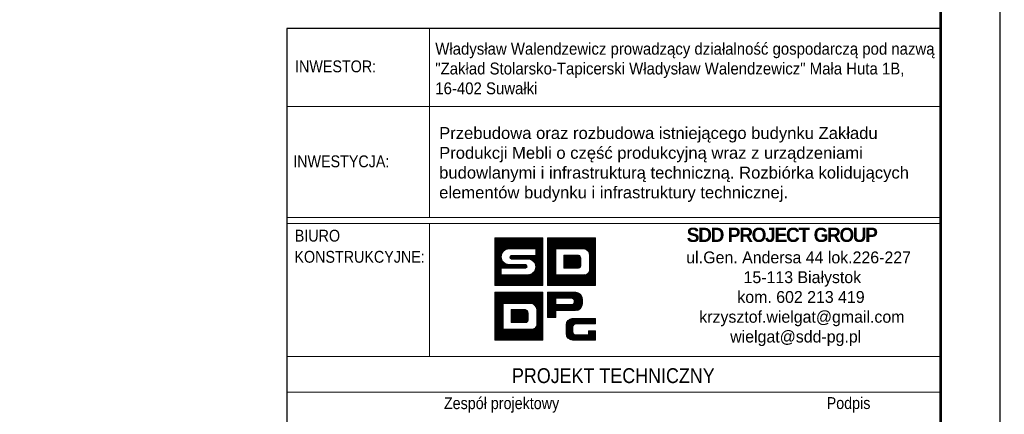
# Model space of a CAD drawing. Extents: x 366671 to 383406, y -114849 to -104075.
# Tile 11 of 13: x 379493 to 382806, y -112773 to -111443. Entities that reach past the tile are written whole.
import ezdxf
from ezdxf.enums import TextEntityAlignment as Align

# ---------------------------------------------------------------- set-up
doc = ezdxf.new("R2010")
doc.units = 0
doc.header["$LTSCALE"] = 5
doc.header["$MEASUREMENT"] = 0
for name, color, linetype, lineweight in [('--- widok', 7, 'Continuous', 13), ('_RAMKA', 7, 'Continuous', 35), ('PS_DIM', 4, 'Continuous', 13), ('PS_TEXT', 3, 'Continuous', 13)]:
    doc.layers.add(name, color=color, linetype=linetype, lineweight=lineweight)
doc.layers.add('_FORMATKA', color=8, linetype='Continuous', lineweight=15, plot=False)
doc.layers.add('_tabelka', color=7, linetype='Continuous')
doc.styles.add('ARIAL', font='arial.ttf')
doc.styles.add('gil', font='GIL_____.TTF', dxfattribs={"width": 0.9})

# ---------------------------------------------------------------- blocks, each defined once
blk = doc.blocks.new('*U16')
at = {"layer": '_FORMATKA', "lineweight": -3}
blk.add_lwpolyline([(-800, 0), (0, 0), (0, 420), (-800, 420)], close=True, dxfattribs=at)
at = {"layer": '_RAMKA', "lineweight": -3, "const_width": 0.5}
blk.add_lwpolyline([(-770, 10), (-10, 10), (-10, 410), (-770, 410)], close=True, dxfattribs=at)
blk = doc.blocks.new('tabela_rys')
at = {"layer": '_tabelka', "color": 251, "lineweight": 15}
for p, q in [((45.62, 123.55), (45.62, 91.73)), ((21.62, 110.45), (131.62, 110.45)), ((21.62, 91.73), (131.62, 91.73)), ((21.62, 91.73), (131.62, 91.73)), ((21.62, 91.73), (131.62, 91.73)), ((131.62, 90.73), (21.62, 90.73)), ((45.62, 68.32), (45.62, 90.73)), ((21.62, 68.32), (131.48, 68.32)), ((131.62, 62.32), (21.62, 62.32))]:
    blk.add_line(p, q, dxfattribs=at)
at = {"layer": '_tabelka', "color": 251, "lineweight": 30}
blk.add_lwpolyline([(131.62, 123.55), (21.62, 123.55), (21.62, 7.77), (131.62, 7.77)], close=True, dxfattribs=at)
at = {"layer": 'PS_DIM', "color": 12, "true_color": 0xc90603}
for p, q in [((56.62, 88.27), (56.68, 88.33)), ((56.62, 88.1), (56.84, 88.33)), ((56.62, 87.93), (57.01, 88.33)), ((56.62, 87.76), (57.18, 88.33)), ((56.62, 87.59), (57.35, 88.33)), ((56.62, 87.43), (57.52, 88.33)), ((56.62, 87.26), (57.69, 88.33)), ((56.62, 87.09), (57.86, 88.33)), ((56.62, 86.92), (58.02, 88.33)), ((56.62, 86.75), (58.19, 88.33)), ((56.62, 86.58), (58.36, 88.33)), ((56.62, 86.42), (58.53, 88.33)), ((56.62, 86.25), (58.7, 88.33)), ((56.62, 86.08), (58.87, 88.33)), ((56.62, 85.91), (59.03, 88.33)), ((56.62, 85.74), (59.2, 88.33)), ((56.62, 85.57), (59.37, 88.33)), ((56.62, 85.41), (59.54, 88.33)), ((56.62, 85.24), (59.71, 88.33)), ((56.62, 85.07), (59.88, 88.33)), ((56.62, 84.9), (60.04, 88.33)), ((56.62, 84.73), (60.21, 88.33)), ((56.62, 88.33), (64.68, 88.33)), ((56.62, 80.27), (56.62, 88.33)), ((58.28, 86.23), (60.38, 88.33)), ((58.6, 86.38), (60.55, 88.33)), ((58.82, 86.43), (60.72, 88.33)), ((59, 86.45), (60.89, 88.33)), ((59.17, 86.45), (61.05, 88.33)), ((59.34, 86.45), (61.22, 88.33)), ((59.51, 86.45), (61.39, 88.33)), ((59.68, 86.45), (61.56, 88.33)), ((59.85, 86.45), (61.73, 88.33)), ((60.01, 86.45), (61.9, 88.33)), ((60.18, 86.45), (62.06, 88.33)), ((60.35, 86.45), (62.23, 88.33)), ((60.52, 86.45), (62.4, 88.33)), ((60.69, 86.45), (62.57, 88.33)), ((60.86, 86.45), (62.74, 88.33)), ((61.02, 86.45), (62.91, 88.33)), ((61.19, 86.45), (63.07, 88.33)), ((61.36, 86.45), (63.24, 88.33)), ((61.53, 86.45), (63.41, 88.33)), ((61.7, 86.45), (63.58, 88.33)), ((61.87, 86.45), (63.75, 88.33)), ((62.04, 86.45), (63.92, 88.33)), ((62.2, 86.45), (64.09, 88.33)), ((62.37, 86.45), (64.25, 88.33)), ((62.54, 86.45), (64.42, 88.33)), ((62.71, 86.45), (64.59, 88.33)), ((62.88, 86.45), (64.68, 88.25)), ((63.05, 86.45), (64.68, 88.08)), ((63.21, 86.45), (64.68, 87.91)), ((64.68, 88.33), (64.68, 80.27)), ((65.5, 88.33), (73.56, 88.33)), ((65.5, 80.27), (65.5, 88.33)), ((65.5, 88.2), (65.63, 88.33)), ((65.5, 88.03), (65.8, 88.33)), ((65.5, 87.86), (65.97, 88.33)), ((65.5, 87.69), (66.14, 88.33)), ((65.5, 87.52), (66.3, 88.33)), ((65.5, 87.35), (66.47, 88.33)), ((65.5, 87.18), (66.64, 88.33)), ((65.5, 87.02), (66.81, 88.33)), ((65.5, 86.85), (66.98, 88.33)), ((65.5, 86.68), (67.15, 88.33)), ((65.5, 86.51), (67.31, 88.33)), ((65.5, 86.34), (67.48, 88.33)), ((65.5, 86.17), (67.65, 88.33)), ((65.5, 86.01), (67.82, 88.33)), ((65.5, 85.84), (67.99, 88.33)), ((65.5, 85.67), (68.16, 88.33)), ((65.5, 85.5), (68.32, 88.33)), ((65.5, 85.33), (68.49, 88.33)), ((65.5, 85.16), (68.66, 88.33)), ((66.95, 86.45), (68.83, 88.33)), ((67.12, 86.45), (69, 88.33)), ((67.28, 86.45), (69.17, 88.33)), ((67.45, 86.45), (69.33, 88.33)), ((67.62, 86.45), (69.5, 88.33)), ((67.79, 86.45), (69.67, 88.33)), ((67.96, 86.45), (69.84, 88.33)), ((68.13, 86.45), (70.01, 88.33)), ((68.29, 86.45), (70.18, 88.33)), ((68.46, 86.45), (70.34, 88.33)), ((68.63, 86.45), (70.51, 88.33)), ((68.8, 86.45), (70.68, 88.33)), ((68.97, 86.45), (70.85, 88.33)), ((69.14, 86.45), (71.02, 88.33)), ((69.31, 86.45), (71.19, 88.33)), ((69.47, 86.45), (71.35, 88.33)), ((69.64, 86.45), (71.52, 88.33)), ((69.81, 86.45), (71.69, 88.33)), ((69.98, 86.45), (71.86, 88.33)), ((70.15, 86.45), (72.03, 88.33)), ((70.32, 86.45), (72.2, 88.33)), ((70.48, 86.45), (72.37, 88.33)), ((70.65, 86.45), (72.53, 88.33)), ((70.82, 86.45), (72.7, 88.33)), ((70.99, 86.45), (72.87, 88.33)), ((71.16, 86.45), (73.04, 88.33)), ((71.33, 86.45), (73.21, 88.33)), ((71.49, 86.45), (73.38, 88.33)), ((71.66, 86.44), (73.54, 88.33)), ((71.79, 86.41), (73.56, 88.18)), ((71.91, 86.36), (73.56, 88.01)), ((72.02, 86.3), (73.56, 87.84)), ((73.56, 88.33), (73.56, 80.27)), ((63.51, 86.45), (59.01, 86.45)), ((62.84, 84.55), (64.68, 86.4)), ((62.94, 84.49), (64.68, 86.23)), ((63.38, 86.45), (64.68, 87.74)), ((63.51, 86.4), (64.68, 87.58)), ((63.51, 86.23), (64.68, 87.41)), ((63.51, 86.07), (64.68, 87.24)), ((63.51, 85.9), (64.68, 87.07)), ((63.51, 85.73), (64.68, 86.9)), ((63.51, 85.56), (64.68, 86.73)), ((63.51, 85.39), (64.68, 86.56)), ((63.51, 85.32), (63.51, 86.45)), ((65.5, 85), (66.88, 86.38)), ((65.5, 84.83), (66.88, 86.21)), ((66.88, 86.45), (66.88, 82.1)), ((71.64, 86.45), (66.88, 86.45)), ((66.88, 86.45), (66.88, 82.1)), ((68.1, 86.45), (66.88, 86.45)), ((71.64, 86.45), (68.43, 86.45)), ((72.12, 86.23), (73.56, 87.67)), ((72.21, 86.15), (73.56, 87.5)), ((72.29, 86.06), (73.56, 87.33)), ((72.36, 85.97), (73.56, 87.17)), ((72.43, 85.86), (73.56, 87)), ((72.48, 85.75), (73.56, 86.83)), ((72.52, 85.62), (73.56, 86.66)), ((72.54, 85.48), (73.56, 86.49)), ((72.55, 85.32), (73.56, 86.32)), ((72.55, 85.15), (73.56, 86.15)), ((56.62, 84.56), (57.91, 85.86)), ((56.62, 84.4), (57.76, 85.54)), ((56.62, 84.23), (57.71, 85.32)), ((56.62, 84.06), (57.69, 85.14)), ((56.62, 83.89), (57.7, 84.98)), ((56.62, 83.72), (57.73, 84.83)), ((56.62, 83.55), (57.77, 84.7)), ((56.62, 83.39), (57.81, 84.58)), ((59.14, 85.07), (59.39, 85.32)), ((59.16, 84.92), (59.56, 85.32)), ((59.22, 84.81), (59.73, 85.32)), ((59.32, 84.74), (59.9, 85.32)), ((59.44, 85.32), (63.51, 85.32)), ((62.19, 84.72), (59.44, 84.72)), ((59.47, 84.72), (60.07, 85.32)), ((59.64, 84.72), (60.24, 85.32)), ((59.81, 84.72), (60.41, 85.32)), ((59.97, 84.72), (60.57, 85.32)), ((60.14, 84.72), (60.74, 85.32)), ((60.31, 84.72), (60.91, 85.32)), ((60.48, 84.72), (61.08, 85.32)), ((60.65, 84.72), (61.25, 85.32)), ((60.82, 84.72), (61.42, 85.32)), ((60.98, 84.72), (61.58, 85.32)), ((61.15, 84.72), (61.75, 85.32)), ((61.32, 84.72), (61.92, 85.32)), ((61.49, 84.72), (62.09, 85.32)), ((61.66, 84.72), (62.26, 85.32)), ((61.83, 84.72), (62.43, 85.32)), ((61.99, 84.72), (62.59, 85.32)), ((62.16, 84.72), (62.76, 85.32)), ((62.32, 84.71), (62.93, 85.32)), ((62.47, 84.69), (63.1, 85.32)), ((62.6, 84.66), (63.27, 85.32)), ((62.72, 84.61), (63.44, 85.32)), ((63.04, 84.42), (64.68, 86.06)), ((63.12, 84.34), (64.68, 85.89)), ((63.2, 84.25), (64.68, 85.72)), ((63.28, 84.15), (64.68, 85.55)), ((63.34, 84.05), (64.68, 85.39)), ((63.4, 83.93), (64.68, 85.22)), ((63.44, 83.81), (64.68, 85.05)), ((63.48, 83.68), (64.68, 84.88)), ((63.5, 83.53), (64.68, 84.71)), ((63.51, 83.37), (64.68, 84.54)), ((65.5, 84.66), (66.88, 86.04)), ((65.5, 84.49), (66.88, 85.87)), ((65.5, 84.32), (66.88, 85.71)), ((65.5, 84.15), (66.88, 85.54)), ((65.5, 83.99), (66.88, 85.37)), ((65.5, 83.82), (66.88, 85.2)), ((65.5, 83.65), (66.88, 85.03)), ((65.5, 83.48), (66.88, 84.86)), ((65.5, 83.31), (66.88, 84.7)), ((65.5, 83.14), (66.88, 84.53)), ((68.24, 85.39), (68.24, 83.22)), ((70.68, 85.39), (68.24, 85.39)), ((68.24, 85.39), (68.24, 83.22)), ((70.68, 85.39), (68.24, 85.39)), ((68.24, 85.38), (68.25, 85.39)), ((68.24, 85.22), (68.42, 85.39)), ((68.24, 85.05), (68.59, 85.39)), ((68.24, 84.88), (68.76, 85.39)), ((68.24, 84.71), (68.93, 85.39)), ((68.24, 84.54), (69.09, 85.39)), ((68.24, 84.37), (69.26, 85.39)), ((68.24, 84.21), (69.43, 85.39)), ((68.24, 84.04), (69.6, 85.39)), ((68.24, 83.87), (69.77, 85.39)), ((68.24, 83.7), (69.94, 85.39)), ((68.24, 83.53), (70.1, 85.39)), ((68.24, 83.36), (70.27, 85.39)), ((68.27, 83.22), (70.44, 85.39)), ((68.43, 83.22), (70.61, 85.39)), ((68.6, 83.22), (70.75, 85.36)), ((68.77, 83.22), (70.85, 85.3)), ((68.94, 83.22), (70.94, 85.22)), ((69.11, 83.22), (71.01, 85.12)), ((69.28, 83.22), (71.06, 85)), ((69.44, 83.22), (71.08, 84.85)), ((69.61, 83.22), (71.08, 84.68)), ((69.78, 83.22), (71.08, 84.52)), ((71.08, 83.62), (71.08, 84.83)), ((71.08, 83.62), (71.08, 84.83)), ((72.55, 84.98), (73.56, 85.99)), ((72.55, 84.81), (73.56, 85.82)), ((72.55, 84.64), (73.56, 85.65)), ((72.55, 84.47), (73.56, 85.48)), ((72.55, 82.89), (72.55, 85.32)), ((72.55, 82.89), (72.55, 85.32)), ((72.55, 84.3), (73.56, 85.31)), ((72.55, 84.14), (73.56, 85.14)), ((72.55, 83.97), (73.56, 84.98)), ((72.55, 83.8), (73.56, 84.81)), ((72.55, 83.63), (73.56, 84.64)), ((56.62, 83.22), (57.87, 84.47)), ((56.62, 83.05), (57.94, 84.37)), ((56.62, 82.88), (58.01, 84.28)), ((56.62, 82.71), (58.09, 84.19)), ((56.62, 82.54), (58.18, 84.11)), ((56.62, 82.38), (58.28, 84.04)), ((56.62, 82.21), (58.39, 83.98)), ((56.62, 82.04), (57.69, 83.12)), ((56.62, 81.87), (57.69, 82.95)), ((61.76, 83.22), (57.69, 83.22)), ((57.69, 83.22), (57.69, 82.1)), ((57.8, 83.22), (58.5, 83.92)), ((57.97, 83.22), (58.62, 83.88)), ((58.14, 83.22), (58.76, 83.84)), ((58.31, 83.22), (58.91, 83.82)), ((58.47, 83.22), (59.07, 83.82)), ((58.64, 83.22), (59.24, 83.82)), ((58.81, 83.22), (59.41, 83.82)), ((58.98, 83.22), (59.58, 83.82)), ((59.01, 83.82), (61.76, 83.82)), ((59.15, 83.22), (59.75, 83.82)), ((59.32, 83.22), (59.92, 83.82)), ((59.48, 83.22), (60.08, 83.82)), ((59.65, 83.22), (60.25, 83.82)), ((59.82, 83.22), (60.42, 83.82)), ((59.99, 83.22), (60.59, 83.82)), ((60.16, 83.22), (60.76, 83.82)), ((60.33, 83.22), (60.93, 83.82)), ((60.49, 83.22), (61.09, 83.82)), ((60.66, 83.22), (61.26, 83.82)), ((60.83, 83.22), (61.43, 83.82)), ((61, 83.22), (61.6, 83.82)), ((61.07, 80.27), (64.68, 83.87)), ((61.17, 83.22), (61.77, 83.82)), ((61.24, 80.27), (64.68, 83.7)), ((61.34, 83.22), (61.9, 83.79)), ((61.41, 80.27), (64.68, 83.53)), ((61.5, 83.22), (61.99, 83.71)), ((61.58, 80.27), (64.68, 83.37)), ((61.67, 83.22), (62.05, 83.6)), ((61.75, 80.27), (64.68, 83.2)), ((61.86, 83.24), (62.05, 83.43)), ((61.92, 80.27), (64.68, 83.03)), ((62.08, 80.27), (64.68, 82.86)), ((63.15, 82.51), (64.68, 84.04)), ((63.42, 82.95), (64.68, 84.21)), ((63.49, 83.18), (64.68, 84.38)), ((65.5, 82.98), (66.88, 84.36)), ((65.5, 82.81), (66.88, 84.19)), ((65.5, 82.64), (66.88, 84.02)), ((65.5, 82.47), (66.88, 83.85)), ((65.5, 82.3), (66.88, 83.69)), ((65.5, 82.13), (66.88, 83.52)), ((65.5, 81.96), (66.88, 83.35)), ((65.5, 81.8), (66.88, 83.18)), ((65.5, 81.63), (66.88, 83.01)), ((65.5, 81.46), (66.88, 82.84)), ((68.24, 83.22), (70.68, 83.22)), ((68.24, 83.22), (70.68, 83.22)), ((69.95, 83.22), (71.08, 84.35)), ((70.12, 83.22), (71.08, 84.18)), ((70.29, 83.22), (71.08, 84.01)), ((70.36, 80.27), (73.56, 83.46)), ((70.45, 83.22), (71.08, 83.84)), ((70.53, 80.27), (73.56, 83.29)), ((70.62, 83.22), (71.08, 83.67)), ((70.7, 80.27), (73.56, 83.12)), ((70.81, 83.24), (71.06, 83.48)), ((70.87, 80.27), (73.56, 82.96)), ((72.47, 82.54), (73.56, 83.63)), ((72.54, 82.78), (73.56, 83.8)), ((72.55, 83.46), (73.56, 84.47)), ((72.55, 83.29), (73.56, 84.3)), ((72.55, 83.13), (73.56, 84.13)), ((72.55, 82.96), (73.56, 83.97)), ((56.62, 81.7), (57.69, 82.78)), ((56.62, 81.53), (57.69, 82.61)), ((56.62, 81.36), (57.69, 82.44)), ((56.62, 81.2), (57.69, 82.27)), ((56.62, 81.03), (57.69, 82.1)), ((56.62, 80.86), (57.85, 82.1)), ((56.62, 80.69), (58.02, 82.1)), ((56.62, 80.52), (58.19, 82.1)), ((56.62, 80.35), (58.36, 82.1)), ((56.7, 80.27), (58.53, 82.1)), ((56.86, 80.27), (58.7, 82.1)), ((57.03, 80.27), (58.86, 82.1)), ((57.2, 80.27), (59.03, 82.1)), ((57.37, 80.27), (59.2, 82.1)), ((57.54, 80.27), (59.37, 82.1)), ((57.69, 82.1), (62.19, 82.1)), ((57.71, 80.27), (59.54, 82.1)), ((57.87, 80.27), (59.71, 82.1)), ((58.04, 80.27), (59.87, 82.1)), ((58.21, 80.27), (60.04, 82.1)), ((58.38, 80.27), (60.21, 82.1)), ((58.55, 80.27), (60.38, 82.1)), ((58.72, 80.27), (60.55, 82.1)), ((58.89, 80.27), (60.72, 82.1)), ((59.05, 80.27), (60.88, 82.1)), ((59.22, 80.27), (61.05, 82.1)), ((59.39, 80.27), (61.22, 82.1)), ((59.56, 80.27), (61.39, 82.1)), ((59.73, 80.27), (61.56, 82.1)), ((59.9, 80.27), (61.73, 82.1)), ((60.06, 80.27), (61.89, 82.1)), ((60.23, 80.27), (62.06, 82.1)), ((60.4, 80.27), (62.23, 82.1)), ((60.57, 80.27), (62.42, 82.12)), ((60.74, 80.27), (62.65, 82.18)), ((60.91, 80.27), (63.09, 82.45)), ((62.25, 80.27), (64.68, 82.69)), ((62.42, 80.27), (64.68, 82.52)), ((62.59, 80.27), (64.68, 82.36)), ((62.76, 80.27), (64.68, 82.19)), ((62.93, 80.27), (64.68, 82.02)), ((63.09, 80.27), (64.68, 81.85)), ((63.26, 80.27), (64.68, 81.68)), ((63.43, 80.27), (64.68, 81.51)), ((63.6, 80.27), (64.68, 81.35)), ((63.77, 80.27), (64.68, 81.18)), ((65.5, 81.29), (66.88, 82.68)), ((65.5, 81.12), (66.88, 82.51)), ((65.5, 80.95), (66.88, 82.34)), ((65.5, 80.79), (66.88, 82.17)), ((65.5, 80.62), (66.98, 82.1)), ((65.5, 80.45), (67.14, 82.1)), ((65.5, 80.28), (67.31, 82.1)), ((65.65, 80.27), (67.48, 82.1)), ((65.82, 80.27), (67.65, 82.1)), ((65.99, 80.27), (67.82, 82.1)), ((66.15, 80.27), (67.99, 82.1)), ((66.32, 80.27), (68.15, 82.1)), ((66.49, 80.27), (68.32, 82.1)), ((66.66, 80.27), (68.49, 82.1)), ((66.83, 80.27), (68.66, 82.1)), ((66.88, 82.1), (71.64, 82.1)), ((66.88, 82.1), (71.64, 82.1)), ((67, 80.27), (68.83, 82.1)), ((67.17, 80.27), (69, 82.1)), ((67.33, 80.27), (69.16, 82.1)), ((67.5, 80.27), (69.33, 82.1)), ((67.67, 80.27), (69.5, 82.1)), ((67.84, 80.27), (69.67, 82.1)), ((68.01, 80.27), (69.84, 82.1)), ((68.18, 80.27), (70.01, 82.1)), ((68.34, 80.27), (70.17, 82.1)), ((68.51, 80.27), (70.34, 82.1)), ((68.68, 80.27), (70.51, 82.1)), ((68.85, 80.27), (70.68, 82.1)), ((69.02, 80.27), (70.85, 82.1)), ((69.19, 80.27), (71.02, 82.1)), ((69.35, 80.27), (71.19, 82.1)), ((69.52, 80.27), (71.35, 82.1)), ((69.69, 80.27), (71.52, 82.1)), ((69.86, 80.27), (71.69, 82.09)), ((70.03, 80.27), (71.86, 82.1)), ((70.2, 80.27), (72.11, 82.17)), ((71.04, 80.27), (73.56, 82.79)), ((71.21, 80.27), (73.56, 82.62)), ((71.37, 80.27), (73.56, 82.45)), ((71.54, 80.27), (73.56, 82.28)), ((71.71, 80.27), (73.56, 82.11)), ((71.88, 80.27), (73.56, 81.95)), ((72.05, 80.27), (73.56, 81.78)), ((72.22, 80.27), (73.56, 81.61)), ((72.38, 80.27), (73.56, 81.44)), ((72.55, 80.27), (73.56, 81.27)), ((64.68, 80.27), (56.62, 80.27)), ((63.94, 80.27), (64.68, 81.01)), ((64.1, 80.27), (64.68, 80.84)), ((64.27, 80.27), (64.68, 80.67)), ((64.44, 80.27), (64.68, 80.5)), ((64.61, 80.27), (64.68, 80.33)), ((73.56, 80.27), (65.5, 80.27)), ((72.72, 80.27), (73.56, 81.1)), ((72.89, 80.27), (73.56, 80.93)), ((73.06, 80.27), (73.56, 80.77)), ((73.23, 80.27), (73.56, 80.6)), ((73.4, 80.27), (73.56, 80.43)), ((56.62, 79.14), (64.68, 79.14)), ((56.62, 71.08), (56.62, 79.14)), ((56.62, 79.14), (64.68, 79.14)), ((56.62, 71.08), (56.62, 79.14)), ((56.62, 79.01), (56.75, 79.14)), ((56.62, 78.84), (56.92, 79.14)), ((56.62, 78.67), (57.09, 79.14)), ((56.62, 78.5), (57.25, 79.14)), ((56.62, 78.33), (57.42, 79.14)), ((56.62, 78.17), (57.59, 79.14)), ((56.62, 78), (57.76, 79.14)), ((56.62, 77.83), (57.93, 79.14)), ((56.62, 77.66), (58.1, 79.14)), ((56.62, 77.49), (58.27, 79.14)), ((56.62, 77.32), (58.43, 79.14)), ((56.62, 77.16), (58.6, 79.14)), ((56.62, 76.99), (58.77, 79.14)), ((56.62, 76.82), (58.94, 79.14)), ((56.62, 76.65), (59.11, 79.14)), ((56.62, 76.48), (59.28, 79.14)), ((56.62, 76.31), (59.44, 79.14)), ((56.62, 76.15), (59.61, 79.14)), ((56.62, 75.98), (59.78, 79.14)), ((58.07, 77.26), (59.95, 79.14)), ((58.24, 77.26), (60.12, 79.14)), ((58.4, 77.26), (60.29, 79.14)), ((58.57, 77.26), (60.45, 79.14)), ((58.74, 77.26), (60.62, 79.14)), ((58.91, 77.26), (60.79, 79.14)), ((59.08, 77.26), (60.96, 79.14)), ((59.25, 77.26), (61.13, 79.14)), ((59.41, 77.26), (61.3, 79.14)), ((59.58, 77.26), (61.46, 79.14)), ((59.75, 77.26), (61.63, 79.14)), ((59.92, 77.26), (61.8, 79.14)), ((60.09, 77.26), (61.97, 79.14)), ((60.26, 77.26), (62.14, 79.14)), ((60.42, 77.26), (62.31, 79.14)), ((60.59, 77.26), (62.47, 79.14)), ((60.76, 77.26), (62.64, 79.14)), ((60.93, 77.26), (62.81, 79.14)), ((61.1, 77.26), (62.98, 79.14)), ((61.27, 77.26), (63.15, 79.14)), ((61.44, 77.26), (63.32, 79.14)), ((61.6, 77.26), (63.48, 79.14)), ((61.77, 77.26), (63.65, 79.14)), ((61.94, 77.26), (63.82, 79.14)), ((62.11, 77.26), (63.99, 79.14)), ((62.28, 77.26), (64.16, 79.14)), ((62.45, 77.26), (64.33, 79.14)), ((62.61, 77.26), (64.5, 79.14)), ((62.78, 77.26), (64.66, 79.14)), ((62.91, 77.22), (64.68, 78.99)), ((63.03, 77.17), (64.68, 78.82)), ((63.14, 77.11), (64.68, 78.65)), ((63.24, 77.04), (64.68, 78.48)), ((63.33, 76.96), (64.68, 78.31)), ((63.41, 76.88), (64.68, 78.15)), ((63.48, 76.78), (64.68, 77.98)), ((64.68, 79.14), (64.68, 71.08)), ((64.68, 79.14), (64.68, 71.08)), ((56.62, 75.81), (58, 77.19)), ((56.62, 75.64), (58, 77.02)), ((56.62, 75.47), (58, 76.86)), ((56.62, 75.3), (58, 76.69)), ((56.62, 75.13), (58, 76.52)), ((56.62, 74.97), (58, 76.35)), ((58, 77.26), (58, 72.91)), ((62.76, 77.26), (58, 77.26)), ((58, 77.26), (58, 72.91)), ((62.76, 77.26), (58, 77.26)), ((58, 77.26), (58, 72.91)), ((62.76, 77.26), (58, 77.26)), ((59.36, 76.21), (59.36, 74.03)), ((61.8, 76.21), (59.36, 76.21)), ((59.36, 76.2), (59.37, 76.21)), ((59.36, 76.03), (59.54, 76.21)), ((59.36, 75.86), (59.71, 76.21)), ((59.36, 75.69), (59.88, 76.21)), ((59.36, 75.52), (60.05, 76.21)), ((59.36, 75.36), (60.21, 76.21)), ((59.36, 75.19), (60.38, 76.21)), ((59.36, 75.02), (60.55, 76.21)), ((59.36, 74.85), (60.72, 76.21)), ((59.36, 74.68), (60.89, 76.21)), ((59.36, 74.51), (61.06, 76.21)), ((59.36, 74.35), (61.22, 76.21)), ((59.36, 74.18), (61.39, 76.21)), ((59.36, 76.21), (59.36, 74.03)), ((61.8, 76.21), (59.36, 76.21)), ((59.36, 76.21), (59.36, 74.03)), ((61.8, 76.21), (59.36, 76.21)), ((59.39, 74.03), (61.56, 76.21)), ((59.55, 74.03), (61.73, 76.21)), ((63.55, 76.67), (64.68, 77.81)), ((63.6, 76.56), (64.68, 77.64)), ((63.64, 76.43), (64.68, 77.47)), ((63.66, 76.29), (64.68, 77.3)), ((63.67, 76.13), (64.68, 77.14)), ((63.67, 75.96), (64.68, 76.97)), ((63.67, 75.79), (64.68, 76.8)), ((63.67, 75.62), (64.68, 76.63)), ((63.67, 75.45), (64.68, 76.46)), ((63.67, 75.29), (64.68, 76.29)), ((56.62, 74.8), (58, 76.18)), ((56.62, 74.63), (58, 76.01)), ((56.62, 74.46), (58, 75.85)), ((56.62, 74.29), (58, 75.68)), ((56.62, 74.12), (58, 75.51)), ((56.62, 73.96), (58, 75.34)), ((56.62, 73.79), (58, 75.17)), ((56.62, 73.62), (58, 75)), ((56.62, 73.45), (58, 74.84)), ((56.62, 73.28), (58, 74.67)), ((59.72, 74.03), (61.87, 76.18)), ((59.89, 74.03), (61.97, 76.11)), ((60.06, 74.03), (62.06, 76.03)), ((60.23, 74.03), (62.13, 75.93)), ((60.4, 74.03), (62.18, 75.81)), ((60.56, 74.03), (62.2, 75.66)), ((60.73, 74.03), (62.2, 75.5)), ((60.9, 74.03), (62.2, 75.33)), ((61.07, 74.03), (62.2, 75.16)), ((61.24, 74.03), (62.2, 74.99)), ((61.41, 74.03), (62.2, 74.82)), ((61.57, 74.03), (62.2, 74.65)), ((62.2, 74.43), (62.2, 75.64)), ((62.2, 74.43), (62.2, 75.64)), ((62.2, 74.43), (62.2, 75.64)), ((63.66, 73.59), (64.68, 74.61)), ((63.67, 73.7), (63.67, 76.13)), ((63.67, 73.7), (63.67, 76.13)), ((63.67, 73.7), (63.67, 76.13)), ((63.67, 75.12), (64.68, 76.13)), ((63.67, 74.95), (64.68, 75.96)), ((63.67, 74.78), (64.68, 75.79)), ((63.67, 74.61), (64.68, 75.62)), ((63.67, 74.44), (64.68, 75.45)), ((63.67, 74.28), (64.68, 75.28)), ((63.67, 74.11), (64.68, 75.12)), ((63.67, 73.94), (64.68, 74.95)), ((63.67, 73.77), (64.68, 74.78)), ((56.62, 73.11), (58, 74.5)), ((56.62, 72.95), (58, 74.33)), ((56.62, 72.78), (58, 74.16)), ((56.62, 72.61), (58, 73.99)), ((56.62, 72.44), (58, 73.82)), ((56.62, 72.27), (58, 73.66)), ((56.62, 72.1), (58, 73.49)), ((56.62, 71.94), (58, 73.32)), ((56.62, 71.77), (58, 73.15)), ((56.62, 71.6), (58, 72.98)), ((56.62, 71.43), (58.1, 72.91)), ((56.62, 71.26), (58.26, 72.91)), ((56.62, 71.09), (58.43, 72.91)), ((56.77, 71.08), (58.6, 72.91)), ((56.94, 71.08), (58.77, 72.91)), ((57.11, 71.08), (58.94, 72.91)), ((57.27, 71.08), (59.11, 72.91)), ((57.44, 71.08), (59.27, 72.91)), ((57.61, 71.08), (59.44, 72.91)), ((57.78, 71.08), (59.61, 72.91)), ((57.95, 71.08), (59.78, 72.91)), ((58, 72.91), (62.76, 72.91)), ((58, 72.91), (62.76, 72.91)), ((58, 72.91), (62.76, 72.91)), ((58.12, 71.08), (59.95, 72.91)), ((58.28, 71.08), (60.12, 72.91)), ((58.45, 71.08), (60.28, 72.91)), ((58.62, 71.08), (60.45, 72.91)), ((58.79, 71.08), (60.62, 72.91)), ((58.96, 71.08), (60.79, 72.91)), ((59.13, 71.08), (60.96, 72.91)), ((59.3, 71.08), (61.13, 72.91)), ((59.36, 74.03), (61.8, 74.03)), ((59.36, 74.03), (61.8, 74.03)), ((59.36, 74.03), (61.8, 74.03)), ((59.46, 71.08), (61.29, 72.91)), ((59.63, 71.08), (61.46, 72.91)), ((59.8, 71.08), (61.63, 72.91)), ((59.97, 71.08), (61.8, 72.91)), ((60.14, 71.08), (61.97, 72.91)), ((60.31, 71.08), (62.14, 72.91)), ((60.47, 71.08), (62.3, 72.91)), ((60.64, 71.08), (62.47, 72.91)), ((60.81, 71.08), (62.64, 72.91)), ((60.98, 71.08), (62.81, 72.9)), ((61.15, 71.08), (62.98, 72.91)), ((61.32, 71.08), (63.22, 72.99)), ((61.48, 71.08), (64.68, 74.27)), ((61.65, 71.08), (64.68, 74.1)), ((61.74, 74.03), (62.2, 74.49)), ((61.82, 71.08), (64.68, 73.94)), ((61.93, 74.05), (62.18, 74.29)), ((61.99, 71.08), (64.68, 73.77)), ((62.16, 71.08), (64.68, 73.6)), ((62.33, 71.08), (64.68, 73.43)), ((62.49, 71.08), (64.68, 73.26)), ((62.66, 71.08), (64.68, 73.09)), ((62.83, 71.08), (64.68, 72.93)), ((63.59, 73.35), (64.68, 74.44)), ((63, 71.08), (64.68, 72.76)), ((63.17, 71.08), (64.68, 72.59)), ((63.34, 71.08), (64.68, 72.42)), ((63.5, 71.08), (64.68, 72.25)), ((63.67, 71.08), (64.68, 72.08)), ((63.84, 71.08), (64.68, 71.92)), ((64.01, 71.08), (64.68, 71.75)), ((64.18, 71.08), (64.68, 71.58)), ((64.35, 71.08), (64.68, 71.41)), ((64.51, 71.08), (64.68, 71.24)), ((64.68, 71.08), (56.62, 71.08)), ((64.68, 71.08), (56.62, 71.08))]:
    blk.add_line(p, q, dxfattribs=at)
at = {"layer": 'PS_DIM', "color": 18, "true_color": 0x000000}
for p, q in [((65.5, 79.11), (65.53, 79.14)), ((65.5, 78.95), (65.69, 79.14)), ((65.5, 78.79), (65.85, 79.14)), ((65.5, 78.63), (66.01, 79.14)), ((65.5, 78.47), (66.17, 79.14)), ((65.5, 78.31), (66.33, 79.14)), ((65.5, 78.15), (66.49, 79.14)), ((65.5, 77.99), (66.65, 79.14)), ((65.5, 77.83), (66.81, 79.14)), ((65.5, 77.67), (66.97, 79.14)), ((65.5, 77.51), (67.13, 79.14)), ((65.5, 77.35), (67.29, 79.14)), ((65.5, 77.19), (67.45, 79.14)), ((65.5, 77.03), (67.61, 79.14)), ((65.5, 76.87), (67.77, 79.14)), ((65.5, 79.14), (65.5, 74.87)), ((70.17, 79.14), (65.5, 79.14)), ((65.5, 76.71), (66.86, 78.07)), ((65.5, 76.55), (66.86, 77.91)), ((66.86, 78.12), (66.86, 77.06)), ((69.51, 78.12), (66.86, 78.12)), ((66.92, 78.12), (67.93, 79.14)), ((67.08, 78.12), (68.09, 79.14)), ((67.23, 78.12), (68.25, 79.14)), ((67.39, 78.12), (68.41, 79.14)), ((67.55, 78.12), (68.57, 79.14)), ((67.71, 78.12), (68.73, 79.14)), ((67.87, 78.12), (68.89, 79.14)), ((68.03, 78.12), (69.05, 79.14)), ((68.19, 78.12), (69.21, 79.14)), ((68.35, 78.12), (69.37, 79.14)), ((68.51, 78.12), (69.53, 79.14)), ((68.67, 78.12), (69.69, 79.14)), ((68.83, 78.12), (69.85, 79.14)), ((68.84, 76.05), (71.24, 78.46)), ((68.99, 78.12), (70.01, 79.14)), ((69, 76.05), (71.29, 78.34)), ((69.15, 78.12), (70.17, 79.14)), ((69.16, 76.05), (71.33, 78.22)), ((69.31, 78.12), (70.32, 79.13)), ((69.32, 76.05), (71.35, 78.08)), ((69.47, 78.12), (70.45, 79.11)), ((69.48, 76.05), (71.36, 77.93)), ((69.62, 78.11), (70.58, 79.07)), ((69.74, 78.07), (70.69, 79.02)), ((69.83, 78), (70.79, 78.96)), ((69.9, 77.91), (70.89, 78.9)), ((69.91, 77.28), (71.19, 78.56)), ((69.96, 77.81), (70.97, 78.83)), ((69.98, 77.67), (71.05, 78.74)), ((69.98, 77.52), (71.13, 78.66)), ((71.36, 77.23), (71.36, 77.95)), ((65.5, 76.39), (66.86, 77.75)), ((65.5, 76.23), (66.86, 77.59)), ((65.5, 76.07), (66.86, 77.43)), ((65.5, 75.91), (66.86, 77.27)), ((65.5, 75.75), (66.86, 77.11)), ((65.5, 75.59), (66.97, 77.06)), ((65.5, 75.43), (67.13, 77.06)), ((65.5, 75.27), (67.29, 77.06)), ((65.5, 75.11), (67.45, 77.06)), ((65.5, 74.95), (67.61, 77.06)), ((65.58, 74.87), (67.77, 77.06)), ((66.86, 77.06), (69.51, 77.06)), ((66.92, 76.05), (67.93, 77.06)), ((67.08, 76.05), (68.09, 77.06)), ((67.24, 76.05), (68.25, 77.06)), ((67.4, 76.05), (68.41, 77.06)), ((67.56, 76.05), (68.57, 77.06)), ((67.72, 76.05), (68.73, 77.06)), ((67.88, 76.05), (68.89, 77.06)), ((68.04, 76.05), (69.05, 77.06)), ((68.2, 76.05), (69.21, 77.06)), ((68.36, 76.05), (69.37, 77.06)), ((68.52, 76.05), (69.53, 77.06)), ((68.68, 76.05), (69.77, 77.14)), ((69.64, 76.05), (71.36, 77.77)), ((69.8, 76.05), (71.36, 77.61)), ((69.96, 76.05), (71.36, 77.45)), ((69.99, 77.54), (69.99, 77.65)), ((70.12, 76.05), (71.36, 77.29)), ((70.28, 76.05), (71.35, 77.12)), ((70.48, 76.09), (71.32, 76.93)), ((70.75, 76.2), (71.21, 76.66)), ((65.5, 74.87), (66.86, 74.87)), ((65.74, 74.87), (66.86, 75.99)), ((65.9, 74.87), (66.86, 75.83)), ((66.06, 74.87), (66.86, 75.67)), ((66.22, 74.87), (66.86, 75.51)), ((66.38, 74.87), (66.86, 75.35)), ((66.54, 74.87), (66.86, 75.19)), ((66.7, 74.87), (66.86, 75.03)), ((66.86, 74.87), (66.86, 76.05)), ((66.86, 76.05), (70.17, 76.05)), ((68.6, 73.62), (69.68, 74.7)), ((68.6, 73.45), (69.85, 74.7)), ((68.6, 73.28), (70.02, 74.7)), ((68.6, 73.11), (70.19, 74.7)), ((68.6, 72.94), (70.36, 74.7)), ((68.6, 72.77), (70.53, 74.7)), ((68.6, 72.61), (70.69, 74.7)), ((68.6, 72.44), (70.86, 74.7)), ((68.61, 73.8), (69.5, 74.69)), ((68.69, 74.04), (69.26, 74.61)), ((73.56, 74.7), (69.7, 74.7)), ((70.14, 73.82), (71.03, 74.7)), ((70.33, 73.83), (71.2, 74.7)), ((70.5, 73.83), (71.37, 74.7)), ((70.67, 73.83), (71.54, 74.7)), ((70.83, 73.83), (71.7, 74.7)), ((71, 73.83), (71.87, 74.7)), ((71.17, 73.83), (72.04, 74.7)), ((71.34, 73.83), (72.21, 74.7)), ((71.51, 73.83), (72.38, 74.7)), ((71.68, 73.83), (72.55, 74.7)), ((71.85, 73.83), (72.71, 74.7)), ((72.01, 73.83), (72.88, 74.7)), ((72.18, 73.83), (73.05, 74.7)), ((72.35, 73.83), (73.22, 74.7)), ((72.52, 73.83), (73.39, 74.7)), ((72.69, 73.83), (73.56, 74.7)), ((72.86, 73.83), (73.56, 74.54)), ((73.56, 73.83), (73.56, 74.7)), ((68.6, 73.6), (68.6, 72.18)), ((68.6, 72.27), (69.74, 73.42)), ((68.6, 72.1), (69.73, 73.23)), ((68.62, 71.95), (69.73, 73.06)), ((68.65, 71.82), (69.73, 72.9)), ((69.73, 72.49), (69.73, 73.28)), ((70.28, 73.83), (73.56, 73.83)), ((73.02, 73.83), (73.56, 74.37)), ((73.19, 73.83), (73.56, 74.2)), ((73.36, 73.83), (73.56, 74.03)), ((73.53, 73.83), (73.56, 73.87)), ((68.7, 71.7), (69.73, 72.73)), ((68.76, 71.59), (69.73, 72.56)), ((68.83, 71.5), (69.74, 72.4)), ((68.91, 71.41), (69.77, 72.27)), ((69, 71.33), (69.84, 72.16)), ((69.1, 71.25), (69.92, 72.07)), ((69.2, 71.19), (70.02, 72)), ((69.32, 71.14), (70.14, 71.96)), ((69.45, 71.1), (70.29, 71.94)), ((69.6, 71.08), (70.45, 71.94)), ((69.76, 71.08), (70.62, 71.94)), ((69.93, 71.08), (70.79, 71.94)), ((70.1, 71.08), (70.96, 71.94)), ((70.27, 71.08), (71.13, 71.94)), ((72.4, 71.94), (70.28, 71.94)), ((70.44, 71.08), (71.3, 71.94)), ((70.6, 71.08), (71.46, 71.94)), ((70.77, 71.08), (71.63, 71.94)), ((70.94, 71.08), (71.8, 71.94)), ((71.11, 71.08), (71.97, 71.94)), ((71.28, 71.08), (72.14, 71.94)), ((71.45, 71.08), (72.31, 71.94)), ((71.61, 71.08), (73.16, 72.62)), ((71.78, 71.08), (73.32, 72.62)), ((71.95, 71.08), (73.49, 72.62)), ((72.12, 71.08), (73.56, 72.52)), ((72.29, 71.08), (73.56, 72.35)), ((72.4, 72.54), (72.48, 72.62)), ((72.4, 72.37), (72.65, 72.62)), ((72.4, 72.2), (72.82, 72.62)), ((72.4, 72.03), (72.99, 72.62)), ((73.56, 72.62), (72.4, 72.62)), ((72.4, 72.62), (72.4, 71.94)), ((72.46, 71.08), (73.56, 72.18)), ((72.62, 71.08), (73.56, 72.01)), ((72.79, 71.08), (73.56, 71.84)), ((72.96, 71.08), (73.56, 71.68)), ((73.13, 71.08), (73.56, 71.51)), ((73.3, 71.08), (73.56, 71.34)), ((73.56, 71.08), (73.56, 72.62)), ((69.7, 71.08), (73.56, 71.08)), ((73.47, 71.08), (73.56, 71.17))]:
    blk.add_line(p, q, dxfattribs=at)
at = {"layer": 'PS_DIM', "color": 12, "true_color": 0xc90603}
for centre, radius, start, end in [((59.01, 85.13), 1.31, 90, 270), ((71.43, 85.34), 1.12, 358.8688, 78.9457), ((71.43, 85.34), 1.12, 358.8688, 78.9457), ((59.44, 85.02), 0.3, 90, 270), ((62.19, 83.41), 1.31, 270, 90), ((70.48, 84.83), 0.597, 360, 70.5288), ((70.48, 84.83), 0.597, 360, 70.5288), ((61.76, 83.52), 0.3, 270, 90), ((70.68, 83.62), 0.398, 270, 360), ((70.68, 83.62), 0.398, 270, 0), ((71.75, 82.9), 0.806, 262.7652, 359.6781), ((71.75, 82.9), 0.806, 262.7652, 359.6781), ((61.6, 75.64), 0.597, 360, 70.5288), ((61.6, 75.64), 0.597, 360, 70.5288), ((61.6, 75.64), 0.597, 360, 70.5288), ((62.55, 76.16), 1.12, 358.8688, 78.9457), ((62.55, 76.16), 1.12, 358.8688, 78.9457), ((62.55, 76.16), 1.12, 358.8688, 78.9457), ((61.8, 74.43), 0.398, 270, 360), ((61.8, 74.43), 0.398, 270, 360), ((61.8, 74.43), 0.398, 270, 0), ((62.87, 73.71), 0.806, 262.7652, 359.6781), ((62.87, 73.71), 0.806, 262.7652, 359.6781), ((62.87, 73.71), 0.806, 262.7652, 359.6781)]:
    blk.add_arc(centre, radius, start, end, dxfattribs=at)
at = {"layer": 'PS_DIM', "color": 18, "true_color": 0x000000}
for centre, radius, start, end in [((69.51, 77.65), 0.475, 0, 89.972), ((70.17, 77.95), 1.19, 0, 90), ((69.51, 77.54), 0.475, 270, 0), ((70.17, 77.23), 1.19, 270, 0), ((69.7, 73.6), 1.1, 90, 180), ((70.28, 73.28), 0.55, 90, 180), ((69.7, 72.18), 1.1, 180, 270), ((70.28, 72.49), 0.55, 180, 270)]:
    blk.add_arc(centre, radius, start, end, dxfattribs=at)
at = {"layer": '--- widok', "ltscale": 0.5, "insert": (47.25, 106.96, 0.43), "char_height": 2, "width": 80.3878, "attachment_point": 1}
blk.add_mtext('{\\fArial|b0|i0|c238|p34;\\C0;Prze\\fArial|b0|i0|c0|p34;b\\fArial|b0|i0|c238|p34;u\\fArial|b0|i0|c0|p34;dowa o\\fArial|b0|i0|c238|p34;r\\fArial|b0|i0|c0|p34;a\\fArial|b0|i0|c238|p34;z\\fArial|b0|i0|c0|p34; \\fArial|b0|i0|c238|p34;r\\fArial|b0|i0|c0|p34;o\\fArial|b0|i0|c238|p34;z\\fArial|b0|i0|c0|p34;b\\fArial|b0|i0|c238|p34;u\\fArial|b0|i0|c0|p34;dowa \\fArial|b0|i0|c238|p34;ist\\fArial|b0|i0|c0|p34;n\\fArial|b0|i0|c238|p34;ieją\\fArial|b0|i0|c0|p34;c\\fArial|b0|i0|c238|p34;eg\\fArial|b0|i0|c0|p34;o b\\fArial|b0|i0|c238|p34;u\\fArial|b0|i0|c0|p34;d\\fArial|b0|i0|c238|p34;y\\fArial|b0|i0|c0|p34;n\\fArial|b0|i0|c238|p34;ku\\fArial|b0|i0|c0|p34; \\fArial|b0|i0|c238|p34;Z\\fArial|b0|i0|c0|p34;a\\fArial|b0|i0|c238|p34;kł\\fArial|b0|i0|c0|p34;ad\\fArial|b0|i0|c238|p34;u\\fArial|b0|i0|c0|p34; \\fArial|b0|i0|c238|p34;Pr\\fArial|b0|i0|c0|p34;od\\fArial|b0|i0|c238|p34;uk\\fArial|b0|i0|c0|p34;c\\fArial|b0|i0|c238|p34;ji\\fArial|b0|i0|c0|p34; \\fArial|b0|i0|c238|p34;Me\\fArial|b0|i0|c0|p34;b\\fArial|b0|i0|c238|p34;li\\fArial|b0|i0|c0|p34; o c\\fArial|b0|i0|c238|p34;zęść\\fArial|b0|i0|c0|p34; \\fArial|b0|i0|c238|p34;pr\\fArial|b0|i0|c0|p34;od\\fArial|b0|i0|c238|p34;uk\\fArial|b0|i0|c0|p34;c\\fArial|b0|i0|c238|p34;yj\\fArial|b0|i0|c0|p34;n\\fArial|b0|i0|c238|p34;ą\\fArial|b0|i0|c0|p34; w\\fArial|b0|i0|c238|p34;r\\fArial|b0|i0|c0|p34;a\\fArial|b0|i0|c238|p34;z\\fArial|b0|i0|c0|p34; \\fArial|b0|i0|c238|p34;z\\fArial|b0|i0|c0|p34; \\fArial|b0|i0|c238|p34;urzą\\fArial|b0|i0|c0|p34;d\\fArial|b0|i0|c238|p34;ze\\fArial|b0|i0|c0|p34;n\\fArial|b0|i0|c238|p34;i\\fArial|b0|i0|c0|p34;a\\fArial|b0|i0|c238|p34;mi\\fArial|b0|i0|c0|p34; b\\fArial|b0|i0|c238|p34;u\\fArial|b0|i0|c0|p34;dow\\fArial|b0|i0|c238|p34;l\\fArial|b0|i0|c0|p34;an\\fArial|b0|i0|c238|p34;ymi\\fArial|b0|i0|c0|p34; \\fArial|b0|i0|c238|p34;i\\fArial|b0|i0|c0|p34; \\fArial|b0|i0|c238|p34;i\\fArial|b0|i0|c0|p34;n\\fArial|b0|i0|c238|p34;fr\\fArial|b0|i0|c0|p34;a\\fArial|b0|i0|c238|p34;strukturą\\fArial|b0|i0|c0|p34; \\fArial|b0|i0|c238|p34;te\\fArial|b0|i0|c0|p34;c\\fArial|b0|i0|c238|p34;h\\fArial|b0|i0|c0|p34;n\\fArial|b0|i0|c238|p34;i\\fArial|b0|i0|c0|p34;c\\fArial|b0|i0|c238|p34;z\\fArial|b0|i0|c0|p34;n\\fArial|b0|i0|c238|p34;ą\\fArial|b0|i0|c0|p34;. \\fArial|b0|i0|c238|p34;R\\fArial|b0|i0|c0|p34;o\\fArial|b0|i0|c238|p34;z\\fArial|b0|i0|c0|p34;b\\fArial|b0|i0|c238|p34;iórk\\fArial|b0|i0|c0|p34;a \\fArial|b0|i0|c238|p34;k\\fArial|b0|i0|c0|p34;o\\fArial|b0|i0|c238|p34;li\\fArial|b0|i0|c0|p34;d\\fArial|b0|i0|c238|p34;ują\\fArial|b0|i0|c0|p34;c\\fArial|b0|i0|c238|p34;y\\fArial|b0|i0|c0|p34;c\\fArial|b0|i0|c238|p34;h\\fArial|b0|i0|c0|p34; \\fArial|b0|i0|c238|p34;eleme\\fArial|b0|i0|c0|p34;n\\fArial|b0|i0|c238|p34;tó\\fArial|b0|i0|c0|p34;w b\\fArial|b0|i0|c238|p34;u\\fArial|b0|i0|c0|p34;d\\fArial|b0|i0|c238|p34;y\\fArial|b0|i0|c0|p34;n\\fArial|b0|i0|c238|p34;ku\\fArial|b0|i0|c0|p34; \\fArial|b0|i0|c238|p34;i\\fArial|b0|i0|c0|p34; \\fArial|b0|i0|c238|p34;i\\fArial|b0|i0|c0|p34;n\\fArial|b0|i0|c238|p34;fr\\fArial|b0|i0|c0|p34;a\\fArial|b0|i0|c238|p34;struktury\\fArial|b0|i0|c0|p34; \\fArial|b0|i0|c238|p34;te\\fArial|b0|i0|c0|p34;c\\fArial|b0|i0|c238|p34;h\\fArial|b0|i0|c0|p34;n\\fArial|b0|i0|c238|p34;i\\fArial|b0|i0|c0|p34;c\\fArial|b0|i0|c238|p34;z\\fArial|b0|i0|c0|p34;n\\fArial|b0|i0|c238|p34;ej\\fArial|b0|i0|c0|p34;.}', dxfattribs=at)
at = {"layer": '_tabelka', "color": 12, "style": 'gil', "width": 0.9}
for s, height, p in [('INWESTOR:', 2, (29.83, 117.19)), ('INWESTYCJA:', 2, (30.79, 101.19)), ('BIURO', 2, (26.77, 88.67)), ('KONSTRUKCYJNE:', 2, (33.87, 85.11)), ('PROJEKT TECHNICZNY', 2.5, (76.55, 65.09))]:
    blk.add_text(s, height=height, dxfattribs=at).set_placement(p, align=Align.MIDDLE)
at = {"layer": '_tabelka', "color": 251, "style": 'gil', "width": 0.9}
for s, p in [('Zespół projektowy', (57.75, 60.22)), ('Podpis', (116.12, 60.22))]:
    blk.add_text(s, height=2, dxfattribs=at).set_placement(p, align=Align.MIDDLE)
at = {"layer": '_tabelka', "color": 7, "style": 'gil'}
for s, width, gutter_width, heights, insert, char_height, attachment_point in [('{\\fArial|b0|i0|c0|p34;\\C256;W\\fArial|b0|i0|c238|p34;ł\\fArial|b0|i0|c0|p34;ad\\fArial|b0|i0|c238|p34;ysł\\fArial|b0|i0|c0|p34;aw Wa\\fArial|b0|i0|c238|p34;le\\fArial|b0|i0|c0|p34;nd\\fArial|b0|i0|c238|p34;ze\\fArial|b0|i0|c0|p34;w\\fArial|b0|i0|c238|p34;i\\fArial|b0|i0|c0|p34;c\\fArial|b0|i0|c238|p34;z\\fArial|b0|i0|c0|p34;\\~\\fArial|b0|i0|c238|p34;pr\\fArial|b0|i0|c0|p34;owad\\fArial|b0|i0|c238|p34;zą\\fArial|b0|i0|c0|p34;c\\fArial|b0|i0|c238|p34;y\\fArial|b0|i0|c0|p34; d\\fArial|b0|i0|c238|p34;zi\\fArial|b0|i0|c0|p34;a\\fArial|b0|i0|c238|p34;ł\\fArial|b0|i0|c0|p34;a\\fArial|b0|i0|c238|p34;l\\fArial|b0|i0|c0|p34;no\\fArial|b0|i0|c238|p34;ść\\fArial|b0|i0|c0|p34; \\fArial|b0|i0|c238|p34;g\\fArial|b0|i0|c0|p34;o\\fArial|b0|i0|c238|p34;sp\\fArial|b0|i0|c0|p34;oda\\fArial|b0|i0|c238|p34;r\\fArial|b0|i0|c0|p34;c\\fArial|b0|i0|c238|p34;zą\\fArial|b0|i0|c0|p34; \\fArial|b0|i0|c238|p34;p\\fArial|b0|i0|c0|p34;od na\\fArial|b0|i0|c238|p34;z\\fArial|b0|i0|c0|p34;w\\fArial|b0|i0|c238|p34;ą\\fArial|b0|i0|c0|p34; \\fArial|b0|i0|c238|p34;"Z\\fArial|b0|i0|c0|p34;a\\fArial|b0|i0|c238|p34;kł\\fArial|b0|i0|c0|p34;ad \\fArial|b0|i0|c238|p34;St\\fArial|b0|i0|c0|p34;o\\fArial|b0|i0|c238|p34;l\\fArial|b0|i0|c0|p34;a\\fArial|b0|i0|c238|p34;rsk\\fArial|b0|i0|c0|p34;o-\\fArial|b0|i0|c238|p34;T\\fArial|b0|i0|c0|p34;a\\fArial|b0|i0|c238|p34;pi\\fArial|b0|i0|c0|p34;c\\fArial|b0|i0|c238|p34;erski\\fArial|b0|i0|c0|p34; W\\fArial|b0|i0|c238|p34;ł\\fArial|b0|i0|c0|p34;ad\\fArial|b0|i0|c238|p34;ysł\\fArial|b0|i0|c0|p34;aw Wa\\fArial|b0|i0|c238|p34;le\\fArial|b0|i0|c0|p34;nd\\fArial|b0|i0|c238|p34;ze\\fArial|b0|i0|c0|p34;w\\fArial|b0|i0|c238|p34;i\\fArial|b0|i0|c0|p34;c\\fArial|b0|i0|c238|p34;z"\\fArial|b0|i0|c0|p34; \\fArial|b0|i0|c238|p34;M\\fArial|b0|i0|c0|p34;a\\fArial|b0|i0|c238|p34;ł\\fArial|b0|i0|c0|p34;a \\fArial|b0|i0|c238|p34;Hut\\fArial|b0|i0|c0|p34;a \\fArial|b0|i0|c238|p34;1\\fArial|b0|i0|c0|p34;B\\fArial|b0|i0|c238|p34;, \\P16-402 Suwałki}', 87.5522, 12.5, [51.49], (46.6, 116.81), 2, 4), ('{\\fGill Sans MT|b1|i0|c238|p34;\\H0.96x;\\W1;\\T0.9;\\C12;         SDD \\C7;PROJECT GROUP\\fGill Sans MT|b0|i0|c238|p34;\\P\\pi7.1307;\\H0.83333x;\\T1;ul.^IGen. Andersa 44 lok.226-227\\P\\pi16.782;15-113 Białystok\\P\\pi15.736;kom. 602 213 419\\P\\pi9.3298;krzysztof.wielgat@gmail.com\\P       wielgat@\\C12;sdd-pg\\C7;.pl}', 50.3067, 15, [27.85], (81.68, 90.01), 2.5, 1)]:
    blk.add_mtext_dynamic_manual_height_columns(s, width=width, gutter_width=gutter_width, heights=heights, dxfattribs=dict(at, insert=insert, char_height=char_height, attachment_point=attachment_point))
at = {"layer": '_tabelka', "color": 7, "style": 'gil', "width": 0.9}
for p in [(47.79, 34.83), (47.79, 30.29), (47.79, 26.06)]:
    blk.add_attdef('NAZWA_RYS:', text='', height=2.5, dxfattribs=at).set_placement(p, align=Align.MIDDLE_LEFT)
blk.add_attdef('FORMAT', text='', height=2.5, dxfattribs=at).set_placement((33.12, 15.91), align=Align.MIDDLE)
at = {"layer": '_tabelka', "color": 7, "style": 'gil', "width": 0.9, "flags": 8}
for tag, p in [('DATA', (61.11, 15.91)), ('SKALA', (87.85, 15.91)), ('NR_RYSUNKU', (117.18, 15.91))]:
    blk.add_attdef(tag, text='', height=2.5, dxfattribs=at).set_placement(p, align=Align.MIDDLE)

msp = doc.modelspace()

# ---------------------------------------------------------------- block references
at = {"layer": 'PS_DIM', "xscale": 20, "yscale": 20, "zscale": 20}
msp.add_blockref('*U16', (382791.45, -113988.82), dxfattribs=at)
at = {"layer": 'PS_DIM', "color": 7, "xscale": 20, "yscale": 20, "zscale": 20}
msp.add_blockref('tabela_rys', (379959.07, -113944.2), dxfattribs=at)

# ---------------------------------------------------------------- texts
at = {"layer": 'PS_TEXT', "insert": (371905.18, -112631.49, -10443.61), "char_height": 50, "width": 2018.2232, "attachment_point": 1, "style": 'ARIAL'}
msp.add_mtext('{\\fArial|b0|i0|c238|p34;\\W0.85;\\LUWAGA:\\P\\Fsimplex|c238;\\l\\P\\pi-150,l150,t150;1.^IPRZED PRZYSTĄPIENIEM DO REALIZACJI WZMOCNIEŃ, NALEŻY ODPOWIEDNIO PRZYGOTOWAĆ POWIERZCHNIE ISTNIEJĄCYCH ELEMENTÓW (POPRZEZ ZABIEGI POLEPSZAJĄCE PRZYCZEPNOŚĆ "NOWEGO" BETONU).\\P2.^IPRĘTY NALEŻY WKLEJAĆ NA ODLEGŁOŚĆ MIN.250mm lub 150mm(kielich istniejącej stopy) ZA POMOCĄ SPECJALISTYCZNYCH KLEJÓW DEDYKOWANYCH DO WKLEJANIA PRĘTÓW ZBROJENIOWYCH.}', dxfattribs=at)

doc.saveas('drawing.dxf')
